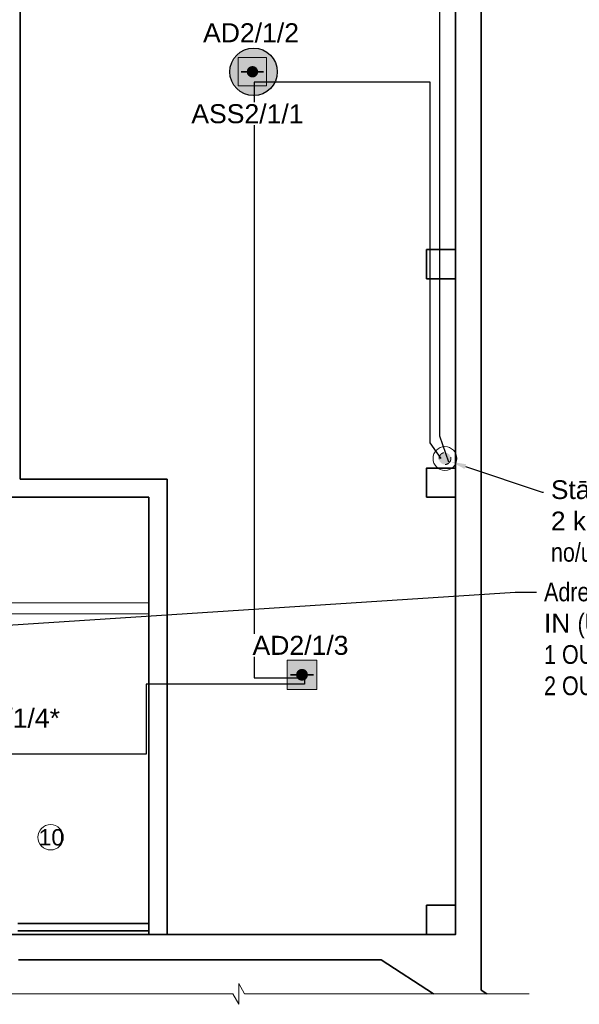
# Model space of a CAD drawing. Header units: millimetres. Extents: x -197461 to 862495, y -970068 to 63888.
# Tile 110 of 205: x -77517 to -71294, y -434451 to -423505. Entities that reach past the tile are written whole.
import ezdxf
from ezdxf import colors
from ezdxf.entities.mleader import LeaderData, LeaderLine
from ezdxf.math import Vec2, Vec3

# ---------------------------------------------------------------- set-up
doc = ezdxf.new("R2010")
doc.units = ezdxf.units.MM
doc.linetypes.add('KL', pattern=[4, 2, -2])
doc.layers.get('0').update_dxf_attribs({"linetype": 'CONTINUOUS'})
for name, color, linetype, lineweight, true_color in [('esosaas sienas', 7, 'CONTINUOUS', 35, 0x63767e), ('Esosas_kolonnas', 7, 'CONTINUOUS', 35, 0x63767e), ('proj_starpsienas', 7, 'CONTINUOUS', 20, 0x373fae)]:
    doc.layers.add(name, color=color, linetype=linetype, lineweight=lineweight, true_color=true_color)
doc.layers.add('karodziņi', color=7, linetype='CONTINUOUS', lineweight=0)
doc.layers.add('telpu_numeracija', color=7, linetype='CONTINUOUS', lineweight=18)
doc.layers.add('UAS', color=240, linetype='CONTINUOUS')
doc.styles.add('ARIAL', font='arialbd.ttf')
doc.styles.add('LAT', font='arial.ttf', dxfattribs={"height": 2})

# ---------------------------------------------------------------- blocks, each defined once
blk = doc.blocks.new('AD-proj')
at = {"lineweight": 5}
blk.add_lwpolyline([(-250, -250), (250, -250), (250, 250), (-250, 250)], close=True, dxfattribs=at)
at = {"const_width": 30}
blk.add_lwpolyline([(-200, 0), (200, 0)], dxfattribs=at)
at = {"const_width": 100}
blk.add_lwpolyline([(-50, 0, 1), (50, 0, 1)], format="xyb", close=True, dxfattribs=at)

msp = doc.modelspace()

# ---------------------------------------------------------------- hatches: boundary and pattern name
at = {"layer": 'UAS', "lineweight": 50, "true_color": 0xffffff}
h = msp.add_hatch(color=7, dxfattribs=at)
h.dxf.hatch_style = 1
h.paths.add_polyline_path([(-74897.06184, -424083.6707, -1), (-74960.14877, -424083.6707, -1)], flags=0)
h.paths.add_polyline_path([(-75086.32264, -423925.95337), (-75086.32264, -424241.38803), (-74770.88797, -424241.38803), (-74770.88797, -423925.95337)], flags=16)
h.paths.add_polyline_path([(-74652.02413, -424084.38788, 1), (-75180.07144, -424084.38788, 1)])
h.paths.add_polyline_path([(-74770.88797, -424241.38803), (-75086.32264, -424241.38803), (-75086.32264, -423925.95337), (-74770.88797, -423925.95337)], flags=16)
h = msp.add_hatch(color=7, dxfattribs=at)
h.dxf.hatch_style = 1
h.paths.add_polyline_path([(-74939.64301, -424093.01409), (-74865.98821, -424093.01409, 1)], flags=16)
h.paths.add_polyline_path([(-74718.67859, -424277.15111), (-74718.67859, -423908.87708), (-75086.95263, -423908.87708), (-75086.95263, -424277.15111)])
at = {"layer": 'UAS'}
h = msp.add_hatch(color=1, dxfattribs=at)
h.paths.add_polyline_path([(-72788.10167, -428383.61191), (-72817.26722, -428324.45511, 0.2855923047), (-72854.05739, -428383.61191, 0.5262828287), (-72764.43491, -428445.17521)])
h.paths.add_polyline_path([(-72788.71298, -428382.37198), (-72788.60109, -428382.31281), (-72764.43491, -428445.17521, 0.3103731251), (-72722.14596, -428383.61191, 0.5557031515), (-72817.26722, -428324.45511)])
at = {"layer": 'UAS', "lineweight": 50, "true_color": 0xffffff}
h = msp.add_hatch(color=7, dxfattribs=at)
h.dxf.hatch_style = 1
h.paths.add_polyline_path([(-74410.25765, -430787.42678), (-74344.78671, -430787.42678, 1)], flags=16)
h.paths.add_polyline_path([(-74213.84483, -430951.10413), (-74213.84483, -430623.74943), (-74541.19953, -430623.74943), (-74541.19953, -430951.10413)])

# ---------------------------------------------------------------- linework, layer by layer
at = {"layer": 'esosaas sienas', "color": 251, "true_color": 0x636466}
for p, q in [((-72385.4296, -420916.44657), (-72385.4296, -434292.77333)), ((-77512.7296, -421199.94657), (-77512.7296, -428611.44657)), ((-72668.9296, -421199.94657), (-72668.9296, -433673.94657)), ((-75876.5296, -428611.44657), (-77512.7296, -428611.44657)), ((-75876.5296, -428611.44657), (-75876.5296, -433673.94657)), ((-76079.0296, -428813.94657), (-77852.9296, -428813.94657)), ((-76079.0296, -428813.94657), (-76079.0296, -433673.94657)), ((-77537.0296, -433552.44657), (-76079.0296, -433552.44657)), ((-72668.9296, -433673.94657), (-102152.9296, -433673.94657)), ((-77537.0296, -433633.44657), (-76079.0296, -433633.44657)), ((-73496.67695, -433957.44657), (-77528.9296, -433957.44657)), ((-73496.67695, -433957.44657), (-72915.75691, -434334.70046)), ((-72385.4296, -434292.77333), (-72320.86749, -434334.70046))]:
    msp.add_line(p, q, dxfattribs=at)
at = {"layer": 'Esosas_kolonnas', "color": 251, "true_color": 0x636466}
for points in [[(-72992.9296, -426383.94657), (-72668.9296, -426383.94657), (-72668.9296, -426059.94657), (-72992.9296, -426059.94657)], [(-72992.9296, -428813.94657), (-72668.9296, -428813.94657), (-72668.9296, -428489.94657), (-72992.9296, -428489.94657)], [(-72992.9296, -433673.94657), (-72668.9296, -433673.94657), (-72668.9296, -433349.94657), (-72992.9296, -433349.94657)]]:
    msp.add_lwpolyline(points, close=True, dxfattribs=at)
at = {"layer": 'karodziņi', "color": 251, "true_color": 0x636466}
for p, q in [((-75081.79595, -434218.66417), (-75081.79595, -434450.73674)), ((-75017.32454, -434334.70046), (-75081.79595, -434218.66417)), ((-75146.26735, -434334.70046), (-78079.38837, -434334.70046)), ((-75081.79595, -434450.73674), (-75146.26735, -434334.70046)), ((-71850.26371, -434334.70046), (-75017.32454, -434334.70046))]:
    msp.add_line(p, q, dxfattribs=at)
at = {"layer": 'proj_starpsienas', "color": 251, "true_color": 0x636466}
for p, q in [((-79553.89788, -429988.44657), (-76079.0296, -429988.44657)), ((-79675.39788, -430109.94657), (-76079.0296, -430109.94657))]:
    msp.add_line(p, q, dxfattribs=at)
at = {"layer": 'telpu_numeracija', "color": 251, "true_color": 0x636466}
msp.add_circle((-77173.13919, -432594.305), 140.8995, dxfattribs=at)
at = {"layer": 'UAS', "color": 1}
for points in [[(-92400, -428360), (-92520, -428140), (-92520, -424410), (-93500, -424410), (-93500, -424300), (-92020, -424300), (-92020, -422020), (-91280, -422020), (-87890, -422020), (-87890, -424950), (-78910, -424950), (-78910, -426160), (-78860, -426160), (-78860, -421390), (-73110, -421390), (-73110, -422380), (-71900, -422380), (-71900, -422600), (-72850, -422600), (-72850, -428130), (-72750, -428420)], [(-72829.02234, -428383.57499), (-72951.16917, -428209.20101), (-72951.16917, -424200), (-74910, -424200), (-74910, -430820), (-74350, -430820), (-74350, -430890), (-76110, -430890), (-76110, -431670), (-79930, -431670)]]:
    msp.add_lwpolyline(points, dxfattribs=at)
at = {"layer": 'UAS', "color": 1, "lineweight": 30}
msp.add_circle((-74916.04778, -424084.38788), 264.02365, dxfattribs=at)
at = {"layer": 'UAS', "color": 1, "linetype": 'ByBlock', "lineweight": 18, "ltscale": 50}
msp.add_circle((-72788.04966, -428383.5844), 132.47566, dxfattribs=at)
at = {"layer": 'UAS', "color": 1, "linetype": 'KL', "lineweight": 18, "ltscale": 50}
msp.add_circle((-72788.10167, -428383.61191), 65.95571, dxfattribs=at)

# ---------------------------------------------------------------- block references
at = {"layer": 'UAS'}
for p, xscale, yscale, zscale in [((-74928.6053, -424083.6707), 0.6308693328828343, 0.6308693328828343, 0.6308693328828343), ((-74377.52218, -430787.42678), 0.6547093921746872, 0.6547093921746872, 0.6547093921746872)]:
    msp.add_blockref('AD-proj', p, dxfattribs=dict(at, xscale=xscale, yscale=yscale, zscale=zscale))

# ---------------------------------------------------------------- texts
at = {"layer": 'telpu_numeracija', "color": 251, "true_color": 0x636466, "insert": (-77306.20363, -432687.64462), "char_height": 182.1771, "attachment_point": 7, "style": 'LAT'}
msp.add_mtext('10', dxfattribs=at)

# ---------------------------------------------------------------- leaders
at = {"layer": 'UAS', "color": 18, "true_color": 0x000000}
ml = msp.add_multileader_mtext('Standard', dxfattribs=at)
ml.set_content('\\A1;{\\fArial|b0|i0|c186|p34;\\C256;\\c0;2 kab.\\fArial Narrow|b0|i0|c186|p34; JE-E FE180/E30 1x2x1.0+0,8, L=80m\\Puz katlu maja: AD 2/16/151, ASS2/16/152; AR2/16/153}', color=(41, 19, 236))
ml.set_leader_properties()
ml.build(insert=Vec2(0, 0))
ml.multileader.update_dxf_attribs({"text_right_attachment_type": 6, "dogleg_length": 0.36, "arrow_head_size": 166.99834})
ctx = ml.context
ctx.base_point, ctx.char_height, ctx.arrow_head_size, ctx.landing_gap_size, ctx.plane_origin = Vec3(-70938.07622, -422839.81168), 208.74792195, 166.99834, 83.49917, Vec3(-66933.72324, -444748.78842)
ctx.right_attachment = 6
notes = []
notes.append((ctx, [(0, (1, 1, 0), (-70953.10607, -422839.81168), (1, 0), 15.02985, [(0, [(-71964.75919, -422501.28995)], 0, [])])]))
ctx.mtext.insert, ctx.mtext.width, ctx.mtext.defined_height, ctx.mtext.flow_direction = Vec3(-70854.57705, -422704.75206), 6071.4746193, 1058.40607, 5
ml = msp.add_multileader_mtext('Standard', dxfattribs=at)
ml.set_content('\\A1;{\\fArial|b0|i0|c186|p34;\\C256;\\c0;Stāvvads uz /no 1. stāvā\\P2 kab.\\fArial Narrow|b0|i0|c186|p34; JE-E FE180/E30 1x2x1.0+0,8, L=80m\\Pno/uz UATS panelis L=140m}', color=(41, 19, 236))
ml.set_leader_properties()
ml.build(insert=Vec2(0, 0))
ml.multileader.update_dxf_attribs({"text_right_attachment_type": 6, "dogleg_length": 0.36, "arrow_head_size": 166.99834})
ctx = ml.context
ctx.base_point, ctx.char_height, ctx.arrow_head_size, ctx.landing_gap_size, ctx.plane_origin = Vec3(-71692.93456, -428758.20401), 208.7479219, 166.99834, 83.49917, Vec3(-67688.58158, -450667.18074)
ctx.right_attachment = 6
notes.append((ctx, [(0, (1, 1, 0), (-71707.96441, -428758.20401), (1, 0), 15.02985, [(0, [(-72719.61754, -428419.68228)], 0, [])])]))
ctx.mtext.insert, ctx.mtext.width, ctx.mtext.defined_height, ctx.mtext.flow_direction = Vec3(-71609.43539, -428624.8531), 4953.281125, 1058.40607, 5
for ctx, leaders in notes:
    for number, flags, end, landing, length, lines in leaders:
        leader = LeaderData()
        leader.index, (leader.has_last_leader_line, leader.has_dogleg_vector, leader.attachment_direction) = number, flags
        leader.last_leader_point, leader.dogleg_vector, leader.dogleg_length = Vec3(end), Vec3(landing), length
        for number, points, colour, breaks in lines:
            line = LeaderLine()
            line.index, line.vertices, line.color, line.breaks = number, Vec3.list(points), colors.encode_raw_color(colour), breaks
            leader.lines.append(line)
        ctx.leaders.append(leader)

# ---------------------------------------------------------------- next in the draw order: texts
at = {"layer": 'UAS', "color": 251, "linetype": 'Continuous', "lineweight": 20, "true_color": 0x636466, "char_height": 211.4384766, "width": 1051.7117129, "attachment_point": 5, "style": 'ARIAL', "bg_fill": 3, "box_fill_scale": 1.1, "bg_fill_color": 256, "bg_fill_transparency": 0}
for s, insert in [('\\A1;{\\fArial|b0|i0|c186|p34;\\C1;AD2/1/2}', (-74944.38634, -423651.52741)), ('\\A1;{\\fArial|b0|i0|c186|p34;\\C1;AD2/1/3}', (-74394.38634, -430461.52741)), ('\\A1;{\\fArial|b0|i0|c186|p34;\\C1;AD2/1/4*}', (-77660, -431270))]:
    msp.add_mtext(s, dxfattribs=dict(at, insert=insert))
at = {"layer": 'UAS', "color": 251, "linetype": 'Continuous', "lineweight": 20, "true_color": 0x636466, "insert": (-74984.38634, -424551.52741), "char_height": 211.4384766, "attachment_point": 5, "style": 'ARIAL', "bg_fill": 3, "box_fill_scale": 1.1, "bg_fill_color": 256, "bg_fill_transparency": 0}
msp.add_mtext('\\A1;{\\fArial|b0|i0|c186|p34;\\C1;ASS2/1/1}', dxfattribs=at)

# ---------------------------------------------------------------- next in the draw order: leaders
at = {"layer": 'UAS', "color": 18, "true_color": 0x000000}
ml = msp.add_multileader_mtext('Standard', dxfattribs=at)
ml.set_content('\\A1;{\\fArial Narrow|b0|i0|c0|p34;\\C256;\\c0;Adre\\fArial Narrow|b0|i0|c186|p34;šu modulis ESS-PK vadībai \\fArial|b0|i0|c186|p34;\\C1;AVM2/1/9,  \\C256;\\c0;2. OUT/2 IN \\fArial Narrow|b0|i0|c186|p34;(Uzstadīšanas  vietas precizēt montāžas laikā)\\fArial|b0|i0|c186|p34;\\C1;\\P\\pxql;\\fArial Narrow|b0|i0|c186|p34;\\C256;\\c0;1 OUT - uz kontrolieris \\C5;K8\\P\\C256;\\c0;2 OUT - uz kontrolieris \\C5;K9}', color=(41, 19, 236))
ml.set_leader_properties()
ml.build(insert=Vec2(0, 0))
ml.multileader.update_dxf_attribs({"text_right_attachment_type": 6, "dogleg_length": 0.36, "arrow_head_size": 166.99834})
ctx = ml.context
ctx.base_point, ctx.char_height, ctx.arrow_head_size, ctx.landing_gap_size, ctx.plane_origin = Vec3(-71769.66115, -429867.61024), 208.74792195, 166.99834, 83.49917, Vec3(-66904.3337, -455352.74988)
ctx.right_attachment = 6
notes = []
notes.append((ctx, [(0, (1, 1, 0), (-72005.63621, -429867.61024), (1, 0), 235.97506, [(0, [(-79138.42867, -430331.71091)], 0, [])])]))
ctx.mtext.insert, ctx.mtext.width, ctx.mtext.flow_direction = Vec3(-71686.16198, -429761.45637), 6528.7425261, 5
for ctx, leaders in notes:
    for number, flags, end, landing, length, lines in leaders:
        leader = LeaderData()
        leader.index, (leader.has_last_leader_line, leader.has_dogleg_vector, leader.attachment_direction) = number, flags
        leader.last_leader_point, leader.dogleg_vector, leader.dogleg_length = Vec3(end), Vec3(landing), length
        for number, points, colour, breaks in lines:
            line = LeaderLine()
            line.index, line.vertices, line.color, line.breaks = number, Vec3.list(points), colors.encode_raw_color(colour), breaks
            leader.lines.append(line)
        ctx.leaders.append(leader)

doc.saveas('drawing.dxf')
